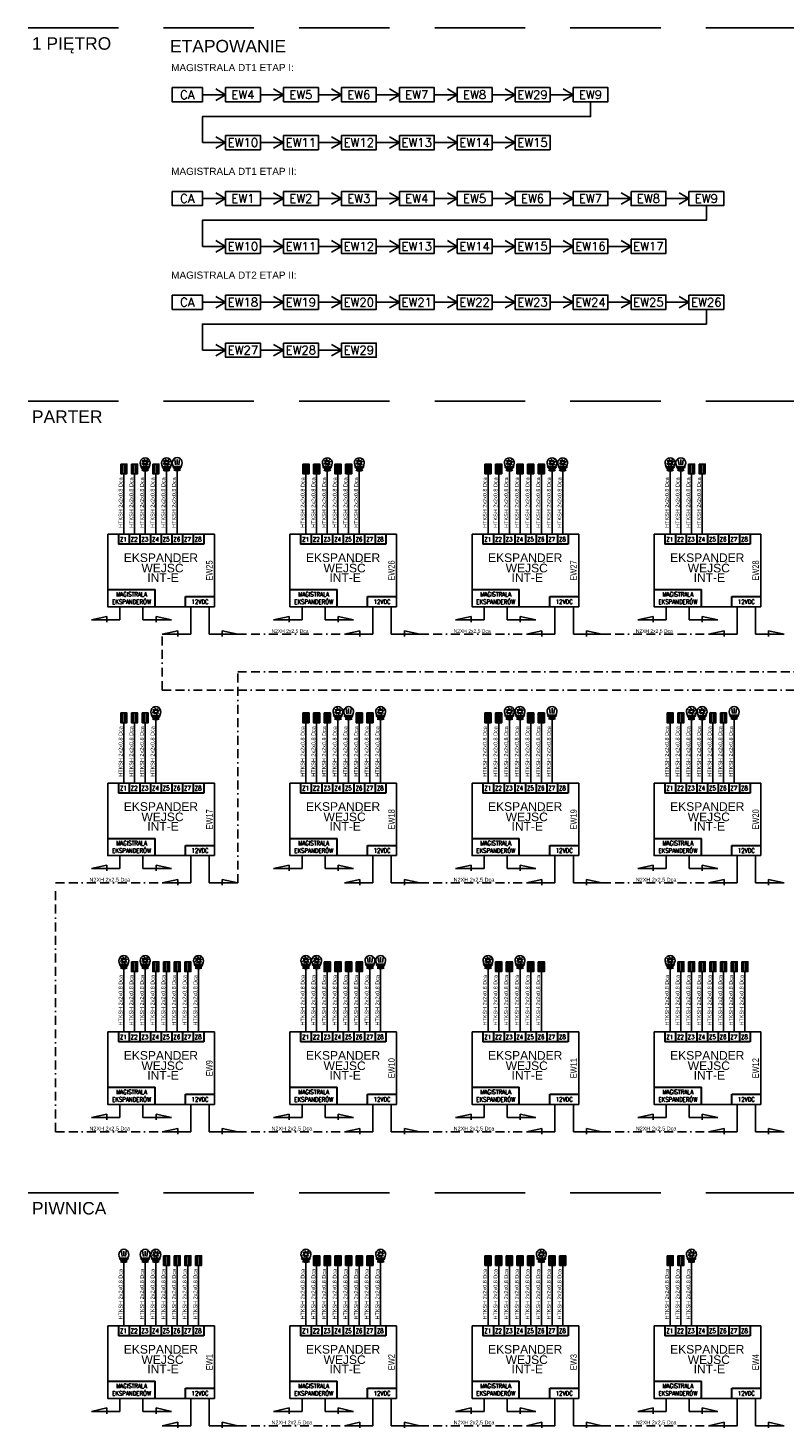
# Model space of a CAD drawing. Header units: millimetres. Extents: x 94562 to 148980, y -25377 to 3008.
# Tile 121 of 140: x 117164 to 119289, y -16883 to -12949. Entities that reach past the tile are written whole.
import ezdxf
from ezdxf.enums import TextEntityAlignment as Align

# ---------------------------------------------------------------- set-up
doc = ezdxf.new("R2010")
doc.units = ezdxf.units.MM
doc.linetypes.add('BORDER2', pattern=[0.875, 0.25, -0.125, 0.25, -0.125, 0, -0.125])
doc.linetypes.add('HIDDENX2', pattern=[19.05, 12.7, -6.35])
for name, color, linetype in [('tt_opis', 30, 'Continuous'), ('tt_pomoc', 42, 'Continuous'), ('tt_symbole', 40, 'Continuous')]:
    doc.layers.add(name, color=color, linetype=linetype)
doc.styles.add('Arial$001', font='arial.ttf', dxfattribs={"height": 1.422839})
doc.styles.add('ROMANS', font='romans', dxfattribs={"width": 0.85})
doc.styles.get("Standard").update_dxf_attribs({"font": 'arial.ttf'})
doc.styles.add('TXT', font='romans.shx', dxfattribs={"width": 0.85})

# ---------------------------------------------------------------- blocks, each defined once
blk = doc.blocks.new('EKS WE')
at = {"layer": 'tt_symbole', "lineweight": 30}
for p, q in [((117911.6, -14454.7), (117911.6, -14483.1)), ((117941.6, -14454.7), (117941.6, -14483.1)), ((117971.6, -14454.7), (117971.6, -14483.1)), ((118001.6, -14454.7), (118001.6, -14483.1)), ((118031.6, -14454.7), (118031.6, -14483.1)), ((118061.6, -14454.7), (118061.6, -14483.1)), ((118091.6, -14454.7), (118091.6, -14483.1)), ((118121.5, -14454.7), (118121.5, -14483.1)), ((118151.5, -14454.7), (118151.5, -14483.1)), ((118151.5, -14483.1), (117911.6, -14483.1)), ((117881.7, -14610.4), (118014.5, -14610.4)), ((118014.5, -14658.6), (118014.5, -14610.4)), ((118099.9, -14630.2), (118181.5, -14630.2)), ((118099.9, -14658.6), (118099.9, -14630.2))]:
    blk.add_line(p, q, dxfattribs=at)
at = {"layer": 'tt_symbole'}
for p, q in [((117915.6, -14695.2), (117915.6, -14658.6)), ((117980.5, -14695.2), (117980.5, -14658.6)), ((118114.8, -14735.4), (118114.8, -14658.6)), ((118166.6, -14735.4), (118166.6, -14658.6)), ((117835.6, -14695.2), (117879.1, -14685.6)), ((117915.6, -14695.2), (117835.6, -14695.2)), ((117879.1, -14685.6), (117879.1, -14701.7)), ((117980.5, -14695.2), (118060.6, -14695.2)), ((118060.6, -14695.2), (118017.1, -14685.6)), ((118017.1, -14685.6), (118017.1, -14701.7)), ((118034.7, -14735.4), (118078.2, -14725.8)), ((118114.8, -14735.4), (118034.7, -14735.4)), ((118078.2, -14725.8), (118078.2, -14741.9)), ((118166.6, -14735.4), (118246.7, -14735.4)), ((118246.7, -14735.4), (118203.2, -14725.8)), ((118203.2, -14725.8), (118203.2, -14741.9))]:
    blk.add_line(p, q, dxfattribs=at)
at = {"layer": 'tt_symbole', "linetype": 'Continuous', "lineweight": -2}
for points in [[(117881.7, -14658.6), (117881.7, -14454.7)], [(117881.7, -14454.7), (118181.5, -14454.7)], [(118181.5, -14658.6), (118181.5, -14454.7)], [(118181.5, -14658.6), (117881.7, -14658.6), (117881.7, -14658.6)]]:
    blk.add_lwpolyline(points, dxfattribs=at)
at = {"color": 0, "width": 0.8}
blk.add_attdef('AK', text='', height=18, rotation=89.9919, dxfattribs=at).set_placement((118167, -14556.9), align=Align.MIDDLE_CENTER)
at = {"layer": 'tt_symbole', "style": 'Arial$001'}
for s, p in [('EKSPANDER', (117926.6, -14532.9)), ('WEJŚĆ', (117976.2, -14562)), ('INT-E', (117992.7, -14588.6))]:
    blk.add_text(s, height=24.22, dxfattribs=at).set_placement(p)
at = {"layer": 'tt_symbole', "char_height": 12.6, "width": 272.559, "attachment_point": 5, "rotation": 359.9919, "style": 'ROMANS'}
for s, insert in [('{\\W0.8;Z1}', (117925.6, -14469)), ('{\\W0.8;Z2}', (117955.6, -14469)), ('{\\W0.8;Z3}', (117985.6, -14469)), ('{\\W0.8;Z4}', (118015.6, -14469)), ('{\\W0.8;Z5}', (118045.6, -14469)), ('{\\W0.8;Z6}', (118075.6, -14469)), ('{\\W0.8;Z7}', (118105.5, -14469)), ('{\\W0.8;Z8}', (118135.5, -14469)), ('{\\W0.8;MAGISTRALA \\PEKSPANDERÓW}', (117948.2, -14634.2)), ('{\\W0.8;12VDC}', (118140.7, -14644.5))]:
    blk.add_mtext(s, dxfattribs=dict(at, insert=insert))
blk = doc.blocks.new('SYM_ALM czujka PIR+MW')
at = {"layer": 'tt_symbole'}
for p, q in [((8.9, 1.7), (17.3, 1.7)), ((13.1, 5.2), (13.1, -5.2)), ((8.9, -1.7), (17.3, -1.7))]:
    blk.add_line(p, q, dxfattribs=at)
for points in [[(0, 0), (8.6, 0)], [(8.9, 5.2), (25.6, 12.7)], [(25.3, 4.9), (39.7, 7)], [(25.7, 0), (40.2, 0)], [(8.9, -5.2), (25.6, -12.7)], [(25.3, -4.9), (39.7, -7)]]:
    blk.add_lwpolyline(points, dxfattribs=at)
blk.add_lwpolyline([(8.9, 5.2), (17.3, 5.2), (17.3, -5.2), (8.9, -5.2)], close=True, dxfattribs=at)
for centre, radius, start, end in [((45.3, 0), 36.7, 164.7657, 195.2343), ((-8, 0), 29.1, 332.915, 27.085), ((31.3, 0), 13.9, 245.7911, 114.2089)]:
    blk.add_arc(centre, radius, start, end, dxfattribs=at)
blk = doc.blocks.new('SYM_ALM kontaktron')
at = {"layer": 'tt_symbole', "transparency": 33554687}
for points in [[(-2.6, -14.2), (-2.6, 14.2), (-9.1, 14.2), (-9.1, -14.2)], [(9.1, -14.2), (9.1, 14.2), (2.6, 14.2), (2.6, -14.2)]]:
    blk.add_hatch(color=256, dxfattribs=at).paths.add_polyline_path(points)
at = {"layer": 'tt_symbole'}
blk.add_lwpolyline([(-9.1, 14.2), (9.1, 14.2), (9.1, -14.2), (-9.1, -14.2)], close=True, dxfattribs=at)
for points in [[(-2.6, 14.2), (-2.6, -14.2)], [(2.6, 14.2), (2.6, -14.2)]]:
    blk.add_lwpolyline(points, dxfattribs=at)
blk = doc.blocks.new('SYM_ALM czujka zbicia')
at = {"layer": 'tt_symbole'}
for p, q in [((8.9, 1.7), (17.3, 1.7)), ((13.1, 5.2), (13.1, -5.2)), ((8.9, -1.7), (17.3, -1.7))]:
    blk.add_line(p, q, dxfattribs=at)
for points in [[(0, 0), (8.6, 0)], [(8.9, 5.2), (25.6, 12.7)], [(28, 2.4), (24.5, 5.8)], [(25.4, 5), (27.6, -6.5)], [(29.7, 4.2), (29.7, 8.5), (28.6, 7.4), (27, 9)], [(31.5, 5.9), (35, 2.4), (35, -2.6), (31.5, -6.1), (28, -2.6), (28, 2.4), (31.5, 5.9)], [(33.3, 4.2), (37.2, 8.1)], [(35, -0.1), (38.9, -0.1), (42.3, 3.3)], [(35.2, 6.1), (35.2, 8.1)], [(35.2, 6.1), (38.2, 6.1)], [(35.5, -4.4), (38.8, 3.6)], [(8.9, -5.2), (25.6, -12.7)], [(28, -2.6), (23.2, -2.6)], [(29.7, -4.4), (25.6, -8.5)], [(31.5, -6.1), (34.6, -9.3)], [(33.3, -4.4), (37.7, -4.4), (40.1, -6.8)], [(34.1, -8.8), (36, -8.8)]]:
    blk.add_lwpolyline(points, dxfattribs=at)
blk.add_lwpolyline([(8.9, 5.2), (17.3, 5.2), (17.3, -5.2), (8.9, -5.2)], close=True, dxfattribs=at)
for centre, radius, start, end in [((45.3, 0), 36.7, 164.7657, 195.2343), ((-8, 0), 29.1, 332.915, 27.085), ((31.3, 0), 13.9, 245.7911, 114.2089)]:
    blk.add_arc(centre, radius, start, end, dxfattribs=at)
blk = doc.blocks.new('centrala')
at = {"layer": 'tt_symbole'}
blk.add_lwpolyline([(122951.9, -4107.2), (123005.1, -4107.2), (123005.1, -4132.2), (122951.9, -4132.2)], close=True, dxfattribs=at)
at = {"layer": 'tt_symbole', "style": 'TXT'}
blk.add_attdef('CA', text='', height=15, rotation=359.9919, dxfattribs=at).set_placement((122978.4, -4119.7), align=Align.MIDDLE_CENTER)
blk = doc.blocks.new('ekspander')
at = {"layer": 'tt_symbole'}
blk.add_lwpolyline([(122947.9, -4172.3), (123009.1, -4172.3), (123009.1, -4197.3), (122947.9, -4197.3)], close=True, dxfattribs=at)
at = {"layer": 'tt_symbole', "style": 'TXT'}
blk.add_attdef('EW', text='', height=15, rotation=359.9919, dxfattribs=at).set_placement((122978.4, -4184.8), align=Align.MIDDLE_CENTER)

msp = doc.modelspace()

# ---------------------------------------------------------------- linework, layer by layer
at = {"layer": 'tt_opis', "linetype": 'HIDDENX2', "ltscale": 20}
for points in [[(117164.5, -12949.2), (121656.4, -12949.2)], [(117164.5, -13997.7), (121656.4, -13997.7)], [(117164.5, -16221.7), (121656.4, -16221.7)]]:
    msp.add_lwpolyline(points, dxfattribs=at)
at = {"layer": 'tt_pomoc'}
for points in [[(117654.8, -13136.6), (117719.8, -13136.6)], [(117719.8, -13136.6), (117692, -13120.6)], [(117719.8, -13136.6), (117692, -13152.6)], [(117817.6, -13136.6), (117882.5, -13136.6)], [(117882.5, -13136.6), (117854.8, -13120.6)], [(117882.5, -13136.6), (117854.8, -13152.6)], [(117980.4, -13136.6), (118045.3, -13136.6)], [(118045.3, -13136.6), (118017.6, -13120.6)], [(118045.3, -13136.6), (118017.6, -13152.6)], [(118143.2, -13136.6), (118208.1, -13136.6)], [(118208.1, -13136.6), (118180.3, -13120.6)], [(118208.1, -13136.6), (118180.3, -13152.6)], [(118305.9, -13136.6), (118370.9, -13136.6)], [(118370.9, -13136.6), (118343.1, -13120.6)], [(118370.9, -13136.6), (118343.1, -13152.6)], [(118468.7, -13136.6), (118533.6, -13136.6)], [(118533.6, -13136.6), (118505.9, -13120.6)], [(118533.6, -13136.6), (118505.9, -13152.6)], [(118631.5, -13136.6), (118696.4, -13136.6)], [(118696.4, -13136.6), (118668.6, -13120.6)], [(118696.4, -13136.6), (118668.6, -13152.6)], [(118745.3, -13156.6), (118745.3, -13198), (117654.8, -13198), (117654.8, -13271.2)], [(117719.8, -13271.2), (117692, -13255.1)], [(117882.5, -13271.2), (117854.8, -13255.1)], [(118045.3, -13271.2), (118017.6, -13255.1)], [(118208.1, -13271.2), (118180.3, -13255.1)], [(118370.9, -13271.2), (118343.1, -13255.1)], [(118533.6, -13271.2), (118505.9, -13255.1)], [(117654.8, -13271.2), (117719.8, -13271.2)], [(117719.8, -13271.2), (117692, -13287.2)], [(117817.6, -13271.2), (117882.5, -13271.2)], [(117882.5, -13271.2), (117854.8, -13287.2)], [(117980.4, -13271.2), (118045.3, -13271.2)], [(118045.3, -13271.2), (118017.6, -13287.2)], [(118143.2, -13271.2), (118208.1, -13271.2)], [(118208.1, -13271.2), (118180.3, -13287.2)], [(118305.9, -13271.2), (118370.9, -13271.2)], [(118370.9, -13271.2), (118343.1, -13287.2)], [(118468.7, -13271.2), (118533.6, -13271.2)], [(118533.6, -13271.2), (118505.9, -13287.2)], [(117719.8, -13428.2), (117692, -13412.2)], [(117882.5, -13428.2), (117854.8, -13412.2)], [(118045.3, -13428.2), (118017.6, -13412.2)], [(118208.1, -13428.2), (118180.3, -13412.2)], [(118370.9, -13428.2), (118343.1, -13412.2)], [(118533.6, -13428.2), (118505.9, -13412.2)], [(118696.4, -13428.2), (118668.6, -13412.2)], [(118859.2, -13428.2), (118831.4, -13412.2)], [(119022, -13428.2), (118994.2, -13412.2)], [(117654.8, -13428.2), (117719.8, -13428.2)], [(119070.9, -13448.2), (119070.9, -13489.5), (117654.8, -13489.5), (117654.8, -13562.7)], [(117719.8, -13428.2), (117692, -13444.2)], [(117817.6, -13428.2), (117882.5, -13428.2)], [(117882.5, -13428.2), (117854.8, -13444.2)], [(117980.4, -13428.2), (118045.3, -13428.2)], [(118045.3, -13428.2), (118017.6, -13444.2)], [(118143.2, -13428.2), (118208.1, -13428.2)], [(118208.1, -13428.2), (118180.3, -13444.2)], [(118305.9, -13428.2), (118370.9, -13428.2)], [(118370.9, -13428.2), (118343.1, -13444.2)], [(118468.7, -13428.2), (118533.6, -13428.2)], [(118533.6, -13428.2), (118505.9, -13444.2)], [(118631.5, -13428.2), (118696.4, -13428.2)], [(118696.4, -13428.2), (118668.6, -13444.2)], [(118794.3, -13428.2), (118859.2, -13428.2)], [(118859.2, -13428.2), (118831.4, -13444.2)], [(118957, -13428.2), (119022, -13428.2)], [(119022, -13428.2), (118994.2, -13444.2)], [(117654.8, -13562.7), (117719.8, -13562.7)], [(117719.8, -13562.7), (117692, -13546.7)], [(117719.8, -13562.7), (117692, -13578.7)], [(117817.6, -13562.7), (117882.5, -13562.7)], [(117882.5, -13562.7), (117854.8, -13546.7)], [(117882.5, -13562.7), (117854.8, -13578.7)], [(117980.4, -13562.7), (118045.3, -13562.7)], [(118045.3, -13562.7), (118017.6, -13546.7)], [(118045.3, -13562.7), (118017.6, -13578.7)], [(118143.2, -13562.7), (118208.1, -13562.7)], [(118208.1, -13562.7), (118180.3, -13546.7)], [(118208.1, -13562.7), (118180.3, -13578.7)], [(118305.9, -13562.7), (118370.9, -13562.7)], [(118370.9, -13562.7), (118343.1, -13546.7)], [(118370.9, -13562.7), (118343.1, -13578.7)], [(118468.7, -13562.7), (118533.6, -13562.7)], [(118533.6, -13562.7), (118505.9, -13546.7)], [(118533.6, -13562.7), (118505.9, -13578.7)], [(118631.5, -13562.7), (118696.4, -13562.7)], [(118696.4, -13562.7), (118668.6, -13546.7)], [(118696.4, -13562.7), (118668.6, -13578.7)], [(118794.3, -13562.7), (118859.2, -13562.7)], [(118859.2, -13562.7), (118831.4, -13546.7)], [(118859.2, -13562.7), (118831.4, -13578.7)], [(117654.8, -13719.7), (117719.8, -13719.7)], [(117719.8, -13719.7), (117692, -13703.7)], [(117719.8, -13719.7), (117692, -13735.8)], [(117817.6, -13719.7), (117882.5, -13719.7)], [(117882.5, -13719.7), (117854.8, -13703.7)], [(117882.5, -13719.7), (117854.8, -13735.8)], [(117980.4, -13719.7), (118045.3, -13719.7)], [(118045.3, -13719.7), (118017.6, -13703.7)], [(118045.3, -13719.7), (118017.6, -13735.8)], [(118143.2, -13719.7), (118208.1, -13719.7)], [(118208.1, -13719.7), (118180.3, -13703.7)], [(118208.1, -13719.7), (118180.3, -13735.8)], [(118305.9, -13719.7), (118370.9, -13719.7)], [(118370.9, -13719.7), (118343.1, -13703.7)], [(118370.9, -13719.7), (118343.1, -13735.8)], [(118468.7, -13719.7), (118533.6, -13719.7)], [(118533.6, -13719.7), (118505.9, -13703.7)], [(118533.6, -13719.7), (118505.9, -13735.8)], [(118631.5, -13719.7), (118696.4, -13719.7)], [(118696.4, -13719.7), (118668.6, -13703.7)], [(118696.4, -13719.7), (118668.6, -13735.8)], [(118794.3, -13719.7), (118859.2, -13719.7)], [(118859.2, -13719.7), (118831.4, -13703.7)], [(118859.2, -13719.7), (118831.4, -13735.8)], [(118957, -13719.7), (119022, -13719.7)], [(119022, -13719.7), (118994.2, -13703.7)], [(119022, -13719.7), (118994.2, -13735.8)], [(119070.9, -13739.7), (119070.9, -13781.1), (117654.8, -13781.1), (117654.8, -13854.3)], [(117719.8, -13854.3), (117692, -13838.3)], [(117882.5, -13854.3), (117854.8, -13838.3)], [(118045.3, -13854.3), (118017.6, -13838.3)], [(117654.8, -13854.3), (117719.8, -13854.3)], [(117719.8, -13854.3), (117692, -13870.3)], [(117817.6, -13854.3), (117882.5, -13854.3)], [(117882.5, -13854.3), (117854.8, -13870.3)], [(117980.4, -13854.3), (118045.3, -13854.3)], [(118045.3, -13854.3), (118017.6, -13870.3)]]:
    msp.add_lwpolyline(points, dxfattribs=at)
at = {"layer": 'tt_pomoc', "lineweight": -2}
for points in [[(117433.8, -14201.9), (117433.8, -14371.4), (117433.8, -14371.4)], [(117463.8, -14201.9), (117463.8, -14371.4), (117463.8, -14371.4)], [(117493.7, -14201.9), (117493.7, -14371.4), (117493.7, -14371.4)], [(117523.7, -14201.9), (117523.7, -14371.4), (117523.7, -14371.4)], [(117553.7, -14201.9), (117553.7, -14371.4), (117553.7, -14371.4)], [(117583.7, -14201.9), (117583.7, -14371.4), (117583.7, -14371.4)], [(117945.5, -14201.9), (117945.5, -14371.4), (117945.5, -14371.4)], [(117975.5, -14201.9), (117975.5, -14371.4), (117975.5, -14371.4)], [(118005.5, -14201.9), (118005.5, -14371.4), (118005.5, -14371.4)], [(118035.5, -14201.9), (118035.5, -14371.4), (118035.5, -14371.4)], [(118065.5, -14201.9), (118065.5, -14371.4), (118065.5, -14371.4)], [(118095.5, -14201.9), (118095.5, -14371.4), (118095.5, -14371.4)], [(118457.3, -14201.9), (118457.3, -14371.4), (118457.3, -14371.4)], [(118487.3, -14201.9), (118487.3, -14371.4), (118487.3, -14371.4)], [(118517.3, -14201.9), (118517.3, -14371.4), (118517.3, -14371.4)], [(118547.2, -14201.9), (118547.2, -14371.4), (118547.2, -14371.4)], [(118577.2, -14201.9), (118577.2, -14371.4), (118577.2, -14371.4)], [(118607.2, -14201.9), (118607.2, -14371.4), (118607.2, -14371.4)], [(118637.2, -14201.9), (118637.2, -14371.4), (118637.2, -14371.4)], [(118667.2, -14201.9), (118667.2, -14371.4), (118667.2, -14371.4)], [(118969, -14201.9), (118969, -14371.4), (118969, -14371.4)], [(118999, -14201.9), (118999, -14371.4), (118999, -14371.4)], [(119029, -14201.9), (119029, -14371.4), (119029, -14371.4)], [(119059, -14201.9), (119059, -14371.4), (119059, -14371.4)], [(117433.8, -14901), (117433.8, -15070.5), (117433.8, -15070.5)], [(117463.8, -14901), (117463.8, -15070.5), (117463.8, -15070.5)], [(117493.7, -14901), (117493.7, -15070.5), (117493.7, -15070.5)], [(117523.7, -14901), (117523.7, -15070.5), (117523.7, -15070.5)], [(117945.5, -14901), (117945.5, -15070.5), (117945.5, -15070.5)], [(117975.5, -14901), (117975.5, -15070.5), (117975.5, -15070.5)], [(118005.5, -14901), (118005.5, -15070.5), (118005.5, -15070.5)], [(118035.5, -14901), (118035.5, -15070.5), (118035.5, -15070.5)], [(118065.5, -14901.1), (118065.5, -15070.5), (118065.5, -15070.5)], [(118095.5, -14901.1), (118095.5, -15070.5), (118095.5, -15070.5)], [(118125.4, -14901.1), (118125.4, -15070.5), (118125.4, -15070.5)], [(118155.4, -14901.1), (118155.4, -15070.5), (118155.4, -15070.5)], [(118457.3, -14901), (118457.3, -15070.5), (118457.3, -15070.5)], [(118487.3, -14901), (118487.3, -15070.5), (118487.3, -15070.5)], [(118517.3, -14901), (118517.3, -15070.5), (118517.3, -15070.5)], [(118547.2, -14901), (118547.2, -15070.5), (118547.2, -15070.5)], [(118577.2, -14901), (118577.2, -15070.5), (118577.2, -15070.5)], [(118607.2, -14901), (118607.2, -15070.5), (118607.2, -15070.5)], [(118637.2, -14901), (118637.2, -15070.5), (118637.2, -15070.5)], [(118969, -14901), (118969, -15070.5), (118969, -15070.5)], [(118999, -14901), (118999, -15070.5), (118999, -15070.5)], [(119029, -14901), (119029, -15070.5), (119029, -15070.5)], [(119059, -14901), (119059, -15070.5), (119059, -15070.5)], [(119089, -14901), (119089, -15070.5), (119089, -15070.5)], [(119119, -14901), (119119, -15070.5), (119119, -15070.5)], [(119149, -14901), (119149, -15070.5), (119149, -15070.5)], [(117433.8, -15600.2), (117433.8, -15769.7), (117433.8, -15769.7)], [(117463.8, -15600.2), (117463.8, -15769.7), (117463.8, -15769.7)], [(117493.7, -15600.2), (117493.7, -15769.7), (117493.7, -15769.7)], [(117523.7, -15600.2), (117523.7, -15769.7), (117523.7, -15769.7)], [(117553.7, -15600.2), (117553.7, -15769.7), (117553.7, -15769.7)], [(117583.7, -15600.2), (117583.7, -15769.7), (117583.7, -15769.7)], [(117613.7, -15600.2), (117613.7, -15769.7), (117613.7, -15769.7)], [(117643.7, -15600.2), (117643.7, -15769.7), (117643.7, -15769.7)], [(117945.5, -15600.2), (117945.5, -15769.7), (117945.5, -15769.7)], [(117975.5, -15600.2), (117975.5, -15769.7), (117975.5, -15769.7)], [(118005.5, -15600.2), (118005.5, -15769.7), (118005.5, -15769.7)], [(118035.5, -15600.2), (118035.5, -15769.7), (118035.5, -15769.7)], [(118065.5, -15600.2), (118065.5, -15769.7), (118065.5, -15769.7)], [(118095.5, -15600.2), (118095.5, -15769.7), (118095.5, -15769.7)], [(118125.4, -15600.2), (118125.4, -15769.7), (118125.4, -15769.7)], [(118155.4, -15600.2), (118155.4, -15769.7), (118155.4, -15769.7)], [(118457.3, -15600.2), (118457.3, -15769.7), (118457.3, -15769.7)], [(118487.3, -15600.2), (118487.3, -15769.7), (118487.3, -15769.7)], [(118517.3, -15600.2), (118517.3, -15769.7), (118517.3, -15769.7)], [(118547.2, -15600.2), (118547.2, -15769.7), (118547.2, -15769.7)], [(118577.2, -15600.2), (118577.2, -15769.7), (118577.2, -15769.7)], [(118607.2, -15600.2), (118607.2, -15769.7), (118607.2, -15769.7)], [(118969, -15600.2), (118969, -15769.7), (118969, -15769.7)], [(118999, -15600.2), (118999, -15769.7), (118999, -15769.7)], [(119029, -15600.2), (119029, -15769.7), (119029, -15769.7)], [(119059, -15600.2), (119059, -15769.7), (119059, -15769.7)], [(119089, -15600.2), (119089, -15769.7), (119089, -15769.7)], [(119119, -15600.2), (119119, -15769.7), (119119, -15769.7)], [(119149, -15600.2), (119149, -15769.7), (119149, -15769.7)], [(119179, -15600.2), (119179, -15769.7), (119179, -15769.7)], [(117433.8, -16425.9), (117433.8, -16595.4), (117433.8, -16595.4)], [(117493.7, -16425.9), (117493.7, -16595.4), (117493.7, -16595.4)], [(117523.7, -16425.9), (117523.7, -16595.4), (117523.7, -16595.4)], [(117553.7, -16425.9), (117553.7, -16595.4), (117553.7, -16595.4)], [(117583.7, -16425.9), (117583.7, -16595.4), (117583.7, -16595.4)], [(117613.7, -16425.9), (117613.7, -16595.4), (117613.7, -16595.4)], [(117643.7, -16425.9), (117643.7, -16595.4), (117643.7, -16595.4)], [(117945.5, -16425.9), (117945.5, -16595.4), (117945.5, -16595.4)], [(117975.5, -16425.9), (117975.5, -16595.4), (117975.5, -16595.4)], [(118005.5, -16425.9), (118005.5, -16595.4), (118005.5, -16595.4)], [(118035.5, -16425.9), (118035.5, -16595.4), (118035.5, -16595.4)], [(118065.5, -16425.9), (118065.5, -16595.4), (118065.5, -16595.4)], [(118095.5, -16425.9), (118095.5, -16595.4), (118095.5, -16595.4)], [(118125.4, -16425.9), (118125.4, -16595.4), (118125.4, -16595.4)], [(118155.4, -16425.9), (118155.4, -16595.4), (118155.4, -16595.4)], [(118457.3, -16425.9), (118457.3, -16595.4), (118457.3, -16595.4)], [(118487.3, -16425.9), (118487.3, -16595.4), (118487.3, -16595.4)], [(118517.3, -16425.9), (118517.3, -16595.4), (118517.3, -16595.4)], [(118547.2, -16425.9), (118547.2, -16595.4), (118547.2, -16595.4)], [(118577.2, -16425.9), (118577.2, -16595.4), (118577.2, -16595.4)], [(118607.2, -16425.9), (118607.2, -16595.4), (118607.2, -16595.4)], [(118637.2, -16425.9), (118637.2, -16595.4), (118637.2, -16595.4)], [(118667.2, -16425.9), (118667.2, -16595.4), (118667.2, -16595.4)], [(118969, -16425.9), (118969, -16595.4), (118969, -16595.4)], [(118999, -16425.9), (118999, -16595.4), (118999, -16595.4)], [(119029, -16425.9), (119029, -16595.4), (119029, -16595.4)]]:
    msp.add_lwpolyline(points, dxfattribs=at)
at = {"layer": 'tt_pomoc', "linetype": 'BORDER2', "ltscale": 100}
for points in [[(117541.8, -14809.2), (117541.8, -14652.1)], [(117753.8, -14652.1), (118053.6, -14652.1)], [(118265.6, -14652.1), (118565.4, -14652.1)], [(118777.3, -14652.1), (119077.1, -14652.1)], [(117753.8, -14758.1), (119588.9, -14758.1)], [(117753.8, -15351.3), (117753.8, -14758.1)], [(117541.8, -14809.2), (121336.1, -14809.2)], [(117242.1, -15351.3), (117541.8, -15351.3)], [(117242.1, -16050.4), (117242.1, -15351.3)], [(118265.6, -15351.3), (118565.4, -15351.3)], [(118777.3, -15351.3), (119077.1, -15351.3)], [(117242.1, -16050.4), (117541.8, -16050.4)], [(117753.8, -16050.4), (118053.6, -16050.4)], [(118265.6, -16050.4), (118565.4, -16050.4)], [(118777.3, -16050.4), (119077.1, -16050.4)], [(117753.8, -16876.2), (118053.6, -16876.2)], [(118265.6, -16876.2), (118565.4, -16876.2)], [(118777.3, -16876.2), (119077.1, -16876.2)]]:
    msp.add_lwpolyline(points, dxfattribs=at)

# ---------------------------------------------------------------- block references
at = {"layer": 'tt_symbole', "xscale": 1.6, "yscale": 1.6, "zscale": 1.6}
for name, p, values in [('centrala', (-79153.3, -6545.2), {'CA': 'CA'}), ('ekspander', (-78996.9, -6440.9), {'EW': 'EW4'}), ('ekspander', (-78834.1, -6440.9), {'EW': 'EW5'}), ('ekspander', (-78671.4, -6440.9), {'EW': 'EW6'}), ('ekspander', (-78508.6, -6440.9), {'EW': 'EW7'}), ('ekspander', (-78345.8, -6440.9), {'EW': 'EW8'}), ('ekspander', (-78183, -6440.9), {'EW': 'EW29'}), ('ekspander', (-78020.3, -6440.9), {'EW': 'EW9'}), ('ekspander', (-78996.9, -6575.5), {'EW': 'EW10'}), ('ekspander', (-78834.1, -6575.5), {'EW': 'EW11'}), ('ekspander', (-78671.4, -6575.5), {'EW': 'EW12'}), ('ekspander', (-78508.6, -6575.5), {'EW': 'EW13'}), ('ekspander', (-78345.8, -6575.5), {'EW': 'EW14'}), ('ekspander', (-78183, -6575.5), {'EW': 'EW15'}), ('centrala', (-79153.3, -6836.7), {'CA': 'CA'}), ('ekspander', (-78996.9, -6732.5), {'EW': 'EW1'}), ('ekspander', (-78834.1, -6732.5), {'EW': 'EW2'}), ('ekspander', (-78671.4, -6732.5), {'EW': 'EW3'}), ('ekspander', (-78508.6, -6732.5), {'EW': 'EW4'}), ('ekspander', (-78345.8, -6732.5), {'EW': 'EW5'}), ('ekspander', (-78183, -6732.5), {'EW': 'EW6'}), ('ekspander', (-78020.3, -6732.5), {'EW': 'EW7'}), ('ekspander', (-77857.5, -6732.5), {'EW': 'EW8'}), ('ekspander', (-77694.7, -6732.5), {'EW': 'EW9'}), ('ekspander', (-78996.9, -6867), {'EW': 'EW10'}), ('ekspander', (-78834.1, -6867), {'EW': 'EW11'}), ('ekspander', (-78671.4, -6867), {'EW': 'EW12'}), ('ekspander', (-78508.6, -6867), {'EW': 'EW13'}), ('ekspander', (-78345.8, -6867), {'EW': 'EW14'}), ('ekspander', (-78183, -6867), {'EW': 'EW15'}), ('ekspander', (-78020.3, -6867), {'EW': 'EW16'}), ('ekspander', (-77857.5, -6867), {'EW': 'EW17'}), ('centrala', (-79153.3, -7128.3), {'CA': 'CA'}), ('ekspander', (-78996.9, -7024.1), {'EW': 'EW18'}), ('ekspander', (-78834.1, -7024.1), {'EW': 'EW19'}), ('ekspander', (-78671.4, -7024.1), {'EW': 'EW20'}), ('ekspander', (-78508.6, -7024.1), {'EW': 'EW21'}), ('ekspander', (-78345.8, -7024.1), {'EW': 'EW22'}), ('ekspander', (-78183, -7024.1), {'EW': 'EW23'}), ('ekspander', (-78020.3, -7024.1), {'EW': 'EW24'}), ('ekspander', (-77857.5, -7024.1), {'EW': 'EW25'}), ('ekspander', (-77694.7, -7024.1), {'EW': 'EW26'}), ('ekspander', (-78996.9, -7158.6), {'EW': 'EW27'}), ('ekspander', (-78834.1, -7158.6), {'EW': 'EW28'}), ('ekspander', (-78671.4, -7158.6), {'EW': 'EW29'})]:
    msp.add_blockref(name, p, dxfattribs=at).add_auto_attribs(values)
at = {"layer": 'tt_symbole', "rotation": 90}
for name, p in [('SYM_ALM czujka zbicia', (117493.7, -14201.9)), ('SYM_ALM czujka zbicia', (117553.7, -14201.9)), ('SYM_ALM czujka PIR+MW', (117583.7, -14201.4)), ('SYM_ALM czujka zbicia', (118005.5, -14201.9)), ('SYM_ALM czujka zbicia', (118095.5, -14201.9)), ('SYM_ALM czujka zbicia', (118517.3, -14201.9)), ('SYM_ALM czujka zbicia', (118637.2, -14201.9)), ('SYM_ALM czujka zbicia', (118667.2, -14201.9)), ('SYM_ALM czujka zbicia', (118969, -14201.9)), ('SYM_ALM czujka PIR+MW', (118999, -14201.9)), ('SYM_ALM czujka zbicia', (117523.7, -14901)), ('SYM_ALM czujka zbicia', (118035.5, -14901)), ('SYM_ALM czujka PIR+MW', (118065.5, -14901.1)), ('SYM_ALM czujka zbicia', (118155.4, -14901.1)), ('SYM_ALM czujka zbicia', (118517.3, -14901)), ('SYM_ALM czujka zbicia', (118547.2, -14901)), ('SYM_ALM czujka PIR+MW', (118637.2, -14900.5)), ('SYM_ALM czujka zbicia', (119029, -14901)), ('SYM_ALM czujka zbicia', (119059, -14901)), ('SYM_ALM czujka PIR+MW', (119149, -14900.5)), ('SYM_ALM czujka zbicia', (117433.8, -15600.2)), ('SYM_ALM czujka zbicia', (117493.7, -15600.2)), ('SYM_ALM czujka zbicia', (117643.7, -15600.2)), ('SYM_ALM czujka zbicia', (117945.5, -15600.2)), ('SYM_ALM czujka zbicia', (117975.5, -15600.2)), ('SYM_ALM czujka PIR+MW', (118125.4, -15600.2)), ('SYM_ALM czujka PIR+MW', (118155.4, -15600.2)), ('SYM_ALM czujka zbicia', (118457.3, -15600.2)), ('SYM_ALM czujka zbicia', (118547.2, -15600.2)), ('SYM_ALM czujka zbicia', (118969, -15600.2)), ('SYM_ALM czujka PIR+MW', (117433.8, -16425.9)), ('SYM_ALM czujka PIR+MW', (117493.7, -16425.9)), ('SYM_ALM czujka zbicia', (117523.7, -16425.9)), ('SYM_ALM czujka zbicia', (117945.5, -16425.9)), ('SYM_ALM czujka zbicia', (118155.4, -16425.9)), ('SYM_ALM czujka zbicia', (118607.2, -16425.9)), ('SYM_ALM czujka zbicia', (119029, -16425.9))]:
    msp.add_blockref(name, p, dxfattribs=at)
at = {"layer": 'tt_symbole', "color": 1, "xscale": 0.96, "yscale": 0.96, "zscale": 0.96}
for p in [(117433.8, -14188.2), (117463.8, -14188.2), (117523.7, -14188.2), (117945.5, -14188.2), (117975.5, -14188.2), (118035.5, -14188.2), (118065.5, -14188.2), (118457.3, -14188.2), (118487.3, -14188.2), (118547.2, -14188.2), (118577.2, -14188.2), (118607.2, -14188.2), (119029, -14188.2), (119059, -14188.2), (117433.8, -14887.4), (117463.8, -14887.4), (117493.7, -14887.4), (117945.5, -14887.4), (117975.5, -14887.4), (118005.5, -14887.4), (118095.5, -14887.4), (118125.4, -14887.4), (118457.3, -14887.4), (118487.3, -14887.4), (118577.2, -14887.4), (118607.2, -14887.4), (118969, -14887.4), (118999, -14887.4), (119089, -14887.4), (119119, -14887.4), (117463.8, -15586.5), (117523.7, -15586.5), (117553.7, -15586.5), (117583.7, -15586.6), (117613.7, -15586.6), (118005.5, -15586.5), (118035.5, -15586.5), (118065.5, -15586.5), (118095.5, -15586.5), (118487.3, -15586.5), (118517.3, -15586.5), (118577.2, -15586.5), (118607.2, -15586.5), (118999, -15586.5), (119029, -15586.5), (119059, -15586.5), (119089, -15586.5), (119119, -15586.5), (119149, -15586.5), (119179, -15586.5), (117553.7, -16412.3), (117583.7, -16412.3), (117613.7, -16412.3), (117643.7, -16412.3), (117975.5, -16412.3), (118005.5, -16412.3), (118035.5, -16412.3), (118065.5, -16412.3), (118095.5, -16412.3), (118125.4, -16412.3), (118457.3, -16412.3), (118487.3, -16412.3), (118517.3, -16412.3), (118547.2, -16412.3), (118577.2, -16412.3), (118637.2, -16412.3), (118667.2, -16412.3), (118969, -16412.3), (118999, -16412.3)]:
    msp.add_blockref('SYM_ALM kontaktron', p, dxfattribs=at)
at = {"layer": 'tt_symbole'}
for p, values in [((-492.9, 83.3), {'AK': 'EW25'}), ((18.9, 83.3), {'AK': 'EW26'}), ((530.7, 83.3), {'AK': 'EW27'}), ((1042.4, 83.3), {'AK': 'EW28'}), ((-492.9, -615.8), {'AK': 'EW17'}), ((18.9, -615.8), {'AK': 'EW18'}), ((530.7, -615.8), {'AK': 'EW19'}), ((1042.4, -615.8), {'AK': 'EW20'}), ((-492.9, -1315), {'AK': 'EW9'}), ((18.9, -1315), {'AK': 'EW10'}), ((530.7, -1315), {'AK': 'EW11'}), ((1042.4, -1315), {'AK': 'EW12'}), ((-492.9, -2140.8), {'AK': 'EW1'}), ((18.9, -2140.8), {'AK': 'EW2'}), ((530.7, -2140.8), {'AK': 'EW3'}), ((1042.4, -2140.8), {'AK': 'EW4'})]:
    msp.add_blockref('EKS WE', p, dxfattribs=at).add_auto_attribs(values)

# ---------------------------------------------------------------- texts
at = {"layer": 'tt_opis', "style": 'Arial$001'}
for p in [(117430.3, -14353.5), (117460.2, -14353.5), (117490.2, -14353.5), (117520.2, -14353.5), (117550.2, -14353.5), (117580.2, -14353.5), (117942, -14353.5), (117972, -14353.5), (118002, -14353.5), (118032, -14353.5), (118062, -14353.5), (118092, -14353.5), (118453.8, -14353.5), (118483.8, -14353.5), (118513.7, -14353.5), (118543.7, -14353.5), (118573.7, -14353.5), (118603.7, -14353.5), (118633.7, -14353.5), (118663.7, -14353.5), (118965.5, -14353.5), (118995.5, -14353.5), (119025.5, -14353.5), (119055.5, -14353.5), (117430.3, -15052.7), (117460.2, -15052.7), (117490.2, -15052.7), (117520.2, -15052.7), (117942, -15052.7), (117972, -15052.7), (118002, -15052.7), (118032, -15052.7), (118062, -15052.7), (118092, -15052.7), (118121.9, -15052.7), (118151.9, -15052.7), (118453.8, -15052.7), (118483.8, -15052.7), (118513.7, -15052.7), (118543.7, -15052.7), (118573.7, -15052.7), (118603.7, -15052.7), (118633.7, -15052.7), (118965.5, -15052.7), (118995.5, -15052.7), (119025.5, -15052.7), (119055.5, -15052.7), (119085.5, -15052.7), (119115.5, -15052.7), (119145.5, -15052.7), (117430.3, -15751.8), (117460.2, -15751.8), (117490.2, -15751.8), (117520.2, -15751.8), (117550.2, -15751.8), (117580.2, -15751.9), (117610.2, -15751.9), (117640.2, -15751.9), (117942, -15751.8), (117972, -15751.8), (118002, -15751.8), (118032, -15751.8), (118062, -15751.8), (118092, -15751.8), (118121.9, -15751.9), (118151.9, -15751.8), (118453.8, -15751.8), (118483.8, -15751.8), (118513.7, -15751.8), (118543.7, -15751.8), (118573.7, -15751.8), (118603.7, -15751.8), (118965.5, -15751.8), (118995.5, -15751.8), (119025.5, -15751.8), (119055.5, -15751.8), (119085.5, -15751.8), (119115.5, -15751.8), (119145.5, -15751.8), (119175.4, -15751.8), (117430.3, -16577.6), (117490.2, -16577.6), (117520.2, -16577.6), (117550.2, -16577.6), (117580.2, -16577.6), (117610.2, -16577.6), (117640.2, -16577.6), (117942, -16577.6), (117972, -16577.6), (118002, -16577.6), (118032, -16577.6), (118062, -16577.6), (118092, -16577.6), (118121.9, -16577.6), (118151.9, -16577.6), (118453.8, -16577.6), (118483.8, -16577.6), (118513.7, -16577.6), (118543.7, -16577.6), (118573.7, -16577.6), (118603.7, -16577.6), (118633.7, -16577.6), (118663.7, -16577.6), (118965.5, -16577.6), (118995.5, -16577.6), (119025.5, -16577.6)]:
    msp.add_text('HTKSH 2x2x0,8 Dca', height=11, rotation=90, dxfattribs=at).set_placement(p)
for height, p in [(10, (117848.8, -14648.6)), (10, (118360.6, -14648.6)), (10, (118872.4, -14648.6)), (11, (117337.1, -15347.8)), (11, (118360.6, -15347.8)), (11, (118872.4, -15347.8)), (11, (117337.1, -16046.9)), (11, (117848.8, -16046.9)), (11, (118360.6, -16046.9)), (11, (118872.4, -16046.9)), (11, (117848.8, -16872.7)), (11, (118360.6, -16872.7)), (11, (118872.4, -16872.7))]:
    msp.add_text('N2XH 2x2,5 Dca', height=height, dxfattribs=at).set_placement(p)
at = {"layer": 'tt_opis', "linetype": 'Continuous', "lineweight": 20, "ltscale": 6, "attachment_point": 1}
for s, insert, char_height, width in [('1 PIĘTRO', (117175.5, -12975.2), 35, 342.619), ('ETAPOWANIE', (117563.7, -12982.7), 35, 342.619), ('MAGISTRALA DT1 ETAP I:', (117566.9, -13050.4), 20, 644.469), ('MAGISTRALA DT1 ETAP II:', (117566.9, -13341.9), 20, 586.306), ('MAGISTRALA DT2 ETAP II:', (117566.9, -13633.5), 20, 586.306), ('PARTER', (117175.5, -14023.7), 35, 342.619), ('PIWNICA', (117175.5, -16247.8), 35, 342.619)]:
    msp.add_mtext(s, dxfattribs=dict(at, insert=insert, char_height=char_height, width=width))

doc.saveas('drawing.dxf')
